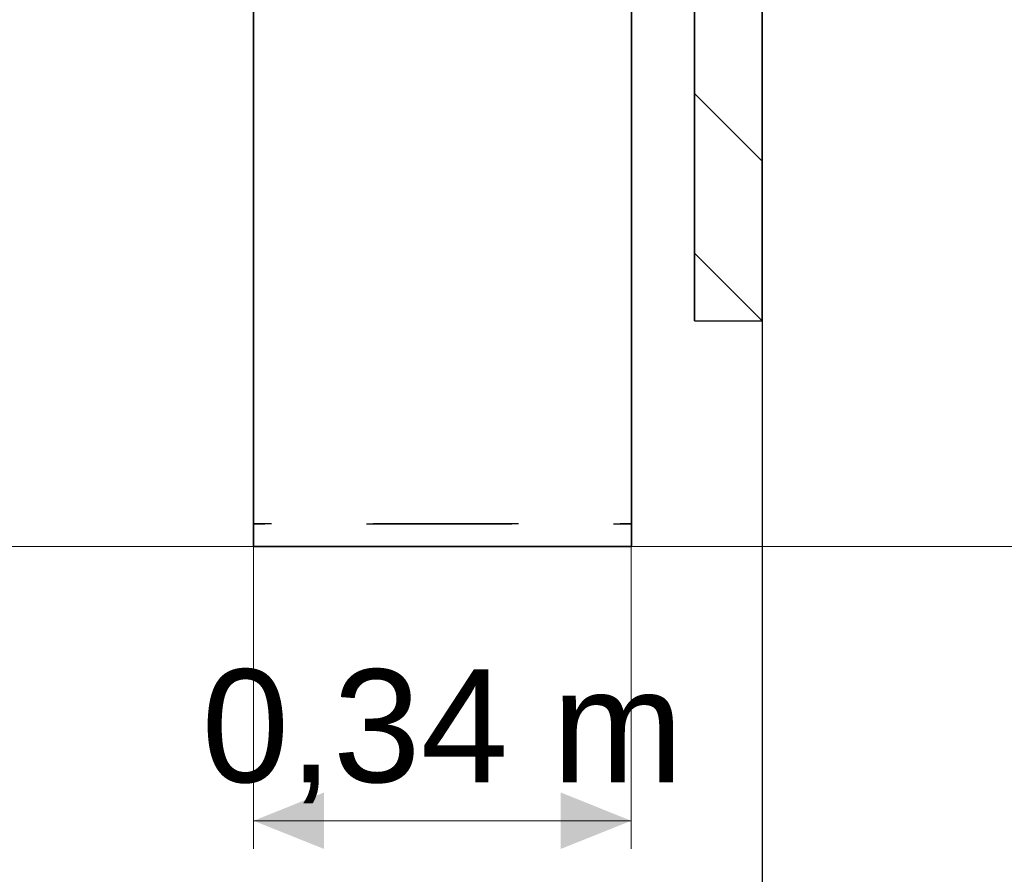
# Model space of a CAD drawing. Header units: millimetres. Extents: x -2000 to 82100, y -500 to 58900.
# Tile 14 of 21: x 35091 to 38583, y 38320 to 41349. Entities that reach past the tile are written whole.
import ezdxf
from ezdxf.enums import TextEntityAlignment as Align

# ---------------------------------------------------------------- set-up
doc = ezdxf.new("R2010")
doc.units = ezdxf.units.MM
for name, color, linetype in [('Bemaßung', 7, 'Continuous'), ('ITB_ELT_Kabelkanal', 200, 'Continuous'), ('ITB_XXX_Details', 7, 'Continuous'), ('KFP_Brandschutz', 7, 'Continuous'), ('KFP_Wand Innen', 7, 'Continuous'), ('Neubau_KFP_Brandschutz', 7, 'Continuous'), ('Neubau_KFP_Wand Innen', 7, 'Continuous')]:
    doc.layers.add(name, color=color, linetype=linetype)
doc.styles.add('ARIAL', font='txt', dxfattribs={"height": 0.2})

# ---------------------------------------------------------------- blocks, each defined once
blk = doc.blocks.new('Bemaßung-ID-30-103-132-594')
at = {"layer": 'Bemaßung', "color": 7, "lineweight": 5}
blk.add_line((2294, 0), (0, 0), dxfattribs=at)
blk = doc.blocks.new('Bemaßung-ID-30-103-132-615')
at = {"layer": 'Bemaßung', "lineweight": 5}
for points in [[(-1089.4, -872.5), (-1339.4, -972.5), (-1089.4, -1072.5)], [(-250, -1072.5), (0, -972.5), (-250, -872.5)]]:
    blk.add_hatch(color=7, dxfattribs=at).paths.add_polyline_path(points)
at = {"layer": 'Bemaßung', "color": 7, "lineweight": 5}
for p, q in [((0, -972.5), (0, 0)), ((-1339.4, -972.5), (-1339.4, 0)), ((-1339.4, -972.5), (0, -972.5)), ((-1339.4, -972.5), (-1339.4, -1072.5)), ((0, -972.5), (0, -1072.5))]:
    blk.add_line(p, q, dxfattribs=at)
at = {"layer": 'Bemaßung', "color": 7, "lineweight": 5, "style": 'ARIAL', "width": 1.000892}
blk.add_text('0,34 m', height=400, dxfattribs=at).set_placement((-1523.9, -835.8), (184.5, -835.8), align=Align.FIT)
blk = doc.blocks.new('Bemaßung-ID-30-103-132-1402')
at = {"layer": 'Bemaßung', "color": 7, "lineweight": 5}
blk.add_line((3296.8, 0), (0, 0), dxfattribs=at)

msp = doc.modelspace()

# ---------------------------------------------------------------- hatches: boundary and pattern name
at = {"layer": 'Neubau_KFP_Wand Innen', "lineweight": 5, "true_color": 0x5a5d5a}
h = msp.add_hatch(color=251, dxfattribs=at)
h.paths.add_polyline_path([(37625.4, 39482.3), (37634.3, 39482.3), (37642.9, 39482.3), (37651.4, 39482.3), (37659.8, 39482.3), (37668, 39482.3), (37676, 39482.3), (37683.9, 39482.3), (37691.6, 39482.3), (37699.2, 39482.3), (37706.6, 39482.3), (37713.8, 39482.3), (37720.9, 39482.3), (37727.9, 39482.3), (37734.6, 39482.3), (37741.3, 39482.3), (37747.7, 39482.3), (37754, 39482.3), (37760.2, 39482.3), (37766.1, 39482.3), (37772, 39482.3), (37777.7, 39482.3), (37783.2, 39482.3), (37788.5, 39482.3), (37793.7, 39482.3), (37798.8, 39482.3), (37803.6, 39482.3), (37808.4, 39482.3), (37812.9, 39482.3), (37817.3, 39482.3), (37821.6, 39482.3), (37825.7, 39482.3), (37832.1, 39482.3), (37838.2, 39482.3), (37843.8, 39482.3), (37849, 39482.3), (37853.8, 39482.3), (37858.2, 39482.3), (37862.2, 39482.3), (37865.7, 39482.3), (37868.8, 39482.3), (37871.5, 39482.3), (37873.8, 39482.3), (37875.7, 39482.3), (37877.2, 39482.3), (37878.2, 39482.3), (37878.8, 39482.3), (37879, 39482.3), (37878.9, 39482.3), (37878.6, 39482.3), (37878, 39482.3), (37877.2, 39482.3), (37876.1, 39482.3), (37874.8, 39482.3), (37873.2, 39482.3), (37871.5, 39482.3), (37869.4, 39482.3), (37867.2, 39482.3), (37864.7, 39482.3), (37862, 39482.3), (37859, 39482.3), (37855.8, 39482.3), (37852.4, 39482.3), (37848.7, 39482.3), (37844.8, 39482.3), (37840.7, 39482.3), (37836.4, 39482.3), (37831.9, 39482.3), (37827.2, 39482.3), (37822.4, 39482.3), (37817.3, 39482.3), (37812, 39482.3), (37806.5, 39482.3), (37800.9, 39482.3), (37795, 39482.3), (37788.9, 39482.3), (37782.7, 39482.3), (37776.2, 39482.3), (37769.5, 39482.3), (37762.7, 39482.3), (37755.6, 39482.3), (37748.2, 39482.3), (37740.6, 39482.3), (37732.7, 39482.3), (37724.5, 39482.3), (37716, 39482.3), (37707.3, 39482.3), (37698.3, 39482.3), (37689, 39482.3), (37679.5, 39482.3), (37669.6, 39482.3), (37659.6, 39482.3), (37649.2, 39482.3), (37638.6, 39482.3), (37627.7, 39482.3), (37616.5, 39482.3), (37607, 39482.3), (37597.8, 39482.3), (37588.9, 39482.3), (37580.2, 39482.3), (37571.7, 39482.3), (37563.5, 39482.3), (37555.5, 39482.3), (37547.8, 39482.3), (37540.3, 39482.3), (37533.1, 39482.3), (37526.1, 39482.3), (37519.4, 39482.3), (37512.8, 39482.3), (37506.6, 39482.3), (37500.6, 39482.3), (37494.8, 39482.3), (37483.8, 39482.3), (37473.1, 39482.3), (37462.9, 39482.3), (37453.1, 39482.3), (37443.8, 39482.3), (37434.9, 39482.3), (37426.4, 39482.3), (37418.3, 39482.3), (37410.7, 39482.3), (37403.5, 39482.3), (37396.8, 39482.3), (37390.6, 39482.3), (37384.8, 39482.3), (37379.5, 39482.3), (37374.6, 39482.3), (37370.2, 39482.3), (37366.3, 39482.3), (37362.9, 39482.3), (37360, 39482.3), (37357.7, 39482.3), (37355.9, 39482.3), (37354.6, 39482.3), (37353.8, 39482.3), (37353.5, 39482.3), (37353.6, 39482.3), (37354, 39482.3), (37354.6, 39482.3), (37355.4, 39482.3), (37356.5, 39482.3), (37357.8, 39482.3), (37359.3, 39482.3), (37361.1, 39482.3), (37363.1, 39482.3), (37365.3, 39482.3), (37367.8, 39482.3), (37370.5, 39482.3), (37373.4, 39482.3), (37376.6, 39482.3), (37380, 39482.3), (37383.7, 39482.3), (37387.6, 39482.3), (37391.7, 39482.3), (37395.9, 39482.3), (37400.4, 39482.3), (37405.1, 39482.3), (37409.9, 39482.3), (37415, 39482.3), (37420.3, 39482.3), (37425.7, 39482.3), (37431.4, 39482.3), (37437.2, 39482.3), (37443.3, 39482.3), (37449.6, 39482.3), (37456, 39482.3), (37462.7, 39482.3), (37469.5, 39482.3), (37476.6, 39482.3), (37484, 39482.3), (37491.7, 39482.3), (37499.6, 39482.3), (37507.8, 39482.3), (37516.3, 39482.3), (37525.1, 39482.3), (37534.1, 39482.3), (37543.4, 39482.3), (37553, 39482.3), (37562.9, 39482.3), (37573.1, 39482.3), (37583.5, 39482.3), (37594.2, 39482.3), (37605.2, 39482.3), (37616.5, 39482.3)])
h.paths.add_polyline_path([(37608.6, 39482.3), (37600.9, 39482.3), (37593.4, 39482.3), (37586, 39482.3), (37578.8, 39482.3), (37571.7, 39482.3), (37564.8, 39482.3), (37558.1, 39482.3), (37551.5, 39482.3), (37545, 39482.3), (37538.7, 39482.3), (37532.6, 39482.3), (37526.6, 39482.3), (37520.8, 39482.3), (37515.2, 39482.3), (37509.7, 39482.3), (37504.3, 39482.3), (37499.1, 39482.3), (37494.1, 39482.3), (37489.2, 39482.3), (37484.4, 39482.3), (37479.9, 39482.3), (37475.4, 39482.3), (37471.2, 39482.3), (37467.1, 39482.3), (37463.1, 39482.3), (37459.3, 39482.3), (37455.7, 39482.3), (37452.2, 39482.3), (37448.9, 39482.3), (37445.7, 39482.3), (37442.7, 39482.3), (37438.2, 39482.3), (37434, 39482.3), (37430.2, 39482.3), (37426.6, 39482.3), (37423.3, 39482.3), (37420.2, 39482.3), (37417.5, 39482.3), (37415, 39482.3), (37412.9, 39482.3), (37411, 39482.3), (37409.4, 39482.3), (37408.1, 39482.3), (37407.1, 39482.3), (37406.4, 39482.3), (37406, 39482.3), (37405.8, 39482.3), (37406, 39482.3), (37406.5, 39482.3), (37407.3, 39482.3), (37408.4, 39482.3), (37409.9, 39482.3), (37411.7, 39482.3), (37413.8, 39482.3), (37416.3, 39482.3), (37419.1, 39482.3), (37422.2, 39482.3), (37425.6, 39482.3), (37429.3, 39482.3), (37433.4, 39482.3), (37437.8, 39482.3), (37442.5, 39482.3), (37447.6, 39482.3), (37450.3, 39482.3), (37453.2, 39482.3), (37456.2, 39482.3), (37459.4, 39482.3), (37462.7, 39482.3), (37466.3, 39482.3), (37470, 39482.3), (37473.8, 39482.3), (37477.8, 39482.3), (37482.1, 39482.3), (37486.4, 39482.3), (37490.9, 39482.3), (37495.6, 39482.3), (37500.5, 39482.3), (37505.5, 39482.3), (37510.7, 39482.3), (37516.1, 39482.3), (37521.6, 39482.3), (37527.3, 39482.3), (37533.2, 39482.3), (37539.2, 39482.3), (37545.4, 39482.3), (37551.7, 39482.3), (37558.3, 39482.3), (37564.9, 39482.3), (37571.8, 39482.3), (37578.8, 39482.3), (37586, 39482.3), (37593.4, 39482.3), (37600.9, 39482.3), (37608.6, 39482.3), (37616.5, 39482.3), (37624.3, 39482.3), (37631.9, 39482.3), (37639.4, 39482.3), (37646.7, 39482.3), (37653.9, 39482.3), (37660.9, 39482.3), (37667.7, 39482.3), (37674.4, 39482.3), (37680.9, 39482.3), (37687.2, 39482.3), (37693.4, 39482.3), (37699.4, 39482.3), (37705.2, 39482.3), (37710.9, 39482.3), (37716.4, 39482.3), (37721.8, 39482.3), (37727, 39482.3), (37732, 39482.3), (37736.8, 39482.3), (37741.5, 39482.3), (37746, 39482.3), (37750.4, 39482.3), (37754.6, 39482.3), (37758.6, 39482.3), (37762.5, 39482.3), (37766.2, 39482.3), (37769.7, 39482.3), (37773.1, 39482.3), (37776.3, 39482.3), (37779.4, 39482.3), (37782.2, 39482.3), (37785, 39482.3), (37790.1, 39482.3), (37794.8, 39482.3), (37799.3, 39482.3), (37803.4, 39482.3), (37807.2, 39482.3), (37810.6, 39482.3), (37813.8, 39482.3), (37816.6, 39482.3), (37819, 39482.3), (37821.2, 39482.3), (37823, 39482.3), (37824.5, 39482.3), (37825.6, 39482.3), (37826.4, 39482.3), (37826.9, 39482.3), (37827.1, 39482.3), (37826.9, 39482.3), (37826.4, 39482.3), (37825.6, 39482.3), (37824.5, 39482.3), (37823, 39482.3), (37821.2, 39482.3), (37819.1, 39482.3), (37816.6, 39482.3), (37813.8, 39482.3), (37810.7, 39482.3), (37807.3, 39482.3), (37803.5, 39482.3), (37799.4, 39482.3), (37795, 39482.3), (37790.2, 39482.3), (37785.1, 39482.3), (37782.4, 39482.3), (37779.6, 39482.3), (37776.5, 39482.3), (37773.3, 39482.3), (37770, 39482.3), (37766.4, 39482.3), (37762.7, 39482.3), (37758.9, 39482.3), (37754.8, 39482.3), (37750.6, 39482.3), (37746.3, 39482.3), (37741.8, 39482.3), (37737.1, 39482.3), (37732.2, 39482.3), (37727.2, 39482.3), (37722, 39482.3), (37716.6, 39482.3), (37711.1, 39482.3), (37705.4, 39482.3), (37699.6, 39482.3), (37693.6, 39482.3), (37687.4, 39482.3), (37681, 39482.3), (37674.5, 39482.3), (37667.8, 39482.3), (37661, 39482.3), (37654, 39482.3), (37646.8, 39482.3), (37639.5, 39482.3), (37632, 39482.3), (37624.3, 39482.3), (37616.5, 39482.3)], flags=0)
for points in [[(37742.4, 39482.3), (37750.1, 39482.3), (37757.7, 39482.3), (37765, 39482.3), (37772.2, 39482.3), (37779.2, 39482.3), (37786.1, 39482.3), (37792.7, 39482.3), (37799.1, 39482.3), (37805.4, 39482.3), (37811.5, 39482.3), (37817.3, 39482.3), (37823.1, 39482.3), (37828.6, 39482.3), (37833.9, 39482.3), (37839, 39482.3), (37843.9, 39482.3), (37848.5, 39482.3), (37852.7, 39482.3), (37856.7, 39482.3), (37860.3, 39482.3), (37863.6, 39482.3), (37866.6, 39482.3), (37869.3, 39482.3), (37871.7, 39482.3), (37873.7, 39482.3), (37875.4, 39482.3), (37876.9, 39482.3), (37878, 39482.3), (37878.8, 39482.3), (37879.2, 39482.3), (37879.4, 39482.3), (37879.2, 39482.3), (37878.7, 39482.3), (37877.8, 39482.3), (37876.5, 39482.3), (37874.8, 39482.3), (37872.8, 39482.3), (37870.4, 39482.3), (37867.7, 39482.3), (37864.6, 39482.3), (37861.1, 39482.3), (37857.2, 39482.3), (37853, 39482.3), (37848.5, 39482.3), (37843.5, 39482.3), (37838.2, 39482.3), (37832.5, 39482.3), (37826.6, 39482.3), (37820.5, 39482.3), (37814.2, 39482.3), (37807.8, 39482.3), (37801.2, 39482.3), (37794.5, 39482.3), (37787.6, 39482.3), (37780.5, 39482.3), (37773.3, 39482.3), (37765.9, 39482.3), (37758.4, 39482.3), (37750.7, 39482.3), (37742.8, 39482.3), (37734.8, 39482.3), (37726.6, 39482.3), (37718.3, 39482.3), (37712.1, 39482.3), (37706.1, 39482.3), (37700.2, 39482.3), (37694.4, 39482.3), (37688.7, 39482.3), (37683.2, 39482.3), (37677.8, 39482.3), (37672.6, 39482.3), (37667.5, 39482.3), (37662.5, 39482.3), (37657.6, 39482.3), (37652.9, 39482.3), (37648.3, 39482.3), (37643.8, 39482.3), (37639.5, 39482.3), (37635.2, 39482.3), (37631.2, 39482.3), (37627.3, 39482.3), (37623.6, 39482.3), (37620.1, 39482.3), (37616.7, 39482.3), (37613.5, 39482.3), (37610.6, 39482.3), (37607.7, 39482.3), (37605.1, 39482.3), (37602.6, 39482.3), (37600.3, 39482.3), (37598.2, 39482.3), (37596.3, 39482.3), (37594.5, 39482.3), (37592.9, 39482.3), (37591.5, 39482.3), (37589.5, 39482.3), (37587.3, 39482.3), (37585.1, 39482.3), (37582.8, 39482.3), (37580.3, 39482.3), (37577.8, 39482.3), (37575.3, 39482.3), (37572.6, 39482.3), (37569.8, 39482.3), (37567, 39482.3), (37564, 39482.3), (37561, 39482.3), (37557.9, 39482.3), (37554.7, 39482.3), (37551.4, 39482.3), (37548, 39482.3), (37544.6, 39482.3), (37541.1, 39482.3), (37537.5, 39482.3), (37533.9, 39482.3), (37530.3, 39482.3), (37526.6, 39482.3), (37522.9, 39482.3), (37519.1, 39482.3), (37515.3, 39482.3), (37511.5, 39482.3), (37507.5, 39482.3), (37503.6, 39482.3), (37499.6, 39482.3), (37495.5, 39482.3), (37491.4, 39482.3), (37487.3, 39482.3), (37482.9, 39482.3), (37478.6, 39482.3), (37474.2, 39482.3), (37470, 39482.3), (37465.7, 39482.3), (37461.5, 39482.3), (37457.3, 39482.3), (37453.1, 39482.3), (37449, 39482.3), (37444.9, 39482.3), (37440.8, 39482.3), (37436.8, 39482.3), (37432.8, 39482.3), (37428.8, 39482.3), (37424.9, 39482.3), (37420.9, 39482.3), (37413.3, 39482.3), (37406.1, 39482.3), (37399.3, 39482.3), (37393, 39482.3), (37387, 39482.3), (37381.5, 39482.3), (37376.3, 39482.3), (37371.6, 39482.3), (37369.4, 39482.3), (37367.4, 39482.3), (37365.5, 39482.3), (37363.7, 39482.3), (37362.1, 39482.3), (37360.6, 39482.3), (37359.2, 39482.3), (37358, 39482.3), (37357, 39482.3), (37356.1, 39482.3), (37355.3, 39482.3), (37354.7, 39482.3), (37354.2, 39482.3), (37353.8, 39482.3), (37353.6, 39482.3), (37353.5, 39482.3), (37353.7, 39482.3), (37354.1, 39482.3), (37354.8, 39482.3), (37355.7, 39482.3), (37356.9, 39482.3), (37358.4, 39482.3), (37360.2, 39482.3), (37362.3, 39482.3), (37364.6, 39482.3), (37367.2, 39482.3), (37370, 39482.3), (37373.2, 39482.3), (37376.6, 39482.3), (37380.3, 39482.3), (37384.2, 39482.3), (37388.5, 39482.3), (37392.9, 39482.3), (37397.6, 39482.3), (37402.6, 39482.3), (37407.7, 39482.3), (37413.1, 39482.3), (37418.7, 39482.3), (37424.5, 39482.3), (37430.5, 39482.3), (37436.8, 39482.3), (37443.3, 39482.3), (37450, 39482.3), (37456.9, 39482.3), (37464.1, 39482.3), (37471.5, 39482.3), (37479.1, 39482.3), (37486.9, 39482.3), (37498.2, 39482.3), (37492.5, 39482.3), (37486.9, 39482.3), (37481.6, 39482.3), (37476.4, 39482.3), (37471.5, 39482.3), (37466.7, 39482.3), (37462, 39482.3), (37457.6, 39482.3), (37453.4, 39482.3), (37449.3, 39482.3), (37445.4, 39482.3), (37441.7, 39482.3), (37438.1, 39482.3), (37434.8, 39482.3), (37431.6, 39482.3), (37428.6, 39482.3), (37425.8, 39482.3), (37423.2, 39482.3), (37420.8, 39482.3), (37418.5, 39482.3), (37416.4, 39482.3), (37414.5, 39482.3), (37412.8, 39482.3), (37411.3, 39482.3), (37409.9, 39482.3), (37408.7, 39482.3), (37407.7, 39482.3), (37406.9, 39482.3), (37406.3, 39482.3), (37405.9, 39482.3), (37405.6, 39482.3), (37405.5, 39482.3), (37405.6, 39482.3), (37405.8, 39482.3), (37406.3, 39482.3), (37406.9, 39482.3), (37407.7, 39482.3), (37408.7, 39482.3), (37409.8, 39482.3), (37411.2, 39482.3), (37412.7, 39482.3), (37414.4, 39482.3), (37416.3, 39482.3), (37418.3, 39482.3), (37420.6, 39482.3), (37422.9, 39482.3), (37425.5, 39482.3), (37428.3, 39482.3), (37431.2, 39482.3), (37434.2, 39482.3), (37437.3, 39482.3), (37440.5, 39482.3), (37443.7, 39482.3), (37447.1, 39482.3), (37450.5, 39482.3), (37454.1, 39482.3), (37457.7, 39482.3), (37461.5, 39482.3), (37465.3, 39482.3), (37469.2, 39482.3), (37473.3, 39482.3), (37477.4, 39482.3), (37481.6, 39482.3), (37485.9, 39482.3), (37491.3, 39482.3), (37496.5, 39482.3), (37501.5, 39482.3), (37506.4, 39482.3), (37511.1, 39482.3), (37515.6, 39482.3), (37519.9, 39482.3), (37524, 39482.3), (37528, 39482.3), (37531.8, 39482.3), (37535.4, 39482.3), (37538.9, 39482.3), (37542.1, 39482.3), (37545.2, 39482.3), (37548.1, 39482.3), (37550.8, 39482.3), (37553.4, 39482.3), (37555.8, 39482.3), (37558, 39482.3), (37560, 39482.3), (37561.9, 39482.3), (37563.6, 39482.3), (37565.2, 39482.3), (37566.6, 39482.3), (37567.8, 39482.3), (37568.9, 39482.3), (37569.8, 39482.3), (37570.6, 39482.3), (37571.1, 39482.3), (37571.5, 39482.3), (37571.8, 39482.3), (37571.9, 39482.3), (37571.8, 39482.3), (37571.7, 39482.3), (37571.5, 39482.3), (37571.2, 39482.3), (37626.6, 39482.3), (37625, 39482.3), (37623.6, 39482.3), (37622.4, 39482.3), (37621.4, 39482.3), (37620.6, 39482.3), (37620.1, 39482.3), (37619.7, 39482.3), (37619.6, 39482.3), (37619.7, 39482.3), (37620.1, 39482.3), (37620.6, 39482.3), (37621.4, 39482.3), (37622.4, 39482.3), (37623.6, 39482.3), (37625, 39482.3), (37626.7, 39482.3), (37628.5, 39482.3), (37630.7, 39482.3), (37633, 39482.3), (37635.5, 39482.3), (37638.3, 39482.3), (37641.3, 39482.3), (37644.5, 39482.3), (37647.9, 39482.3), (37651.5, 39482.3), (37655.2, 39482.3), (37659, 39482.3), (37663, 39482.3), (37667, 39482.3), (37671.2, 39482.3), (37675.5, 39482.3), (37680, 39482.3), (37684.5, 39482.3), (37689.2, 39482.3), (37694, 39482.3), (37698.8, 39482.3), (37703.9, 39482.3), (37709, 39482.3), (37714.3, 39482.3), (37719.7, 39482.3), (37725.3, 39482.3), (37730.9, 39482.3), (37736.3, 39482.3), (37741.6, 39482.3), (37746.7, 39482.3), (37751.8, 39482.3), (37756.8, 39482.3), (37761.6, 39482.3), (37766.3, 39482.3), (37770.9, 39482.3), (37775.4, 39482.3), (37779.8, 39482.3), (37784.1, 39482.3), (37788.2, 39482.3), (37792.3, 39482.3), (37796.2, 39482.3), (37800, 39482.3), (37803.4, 39482.3), (37806.7, 39482.3), (37809.7, 39482.3), (37812.5, 39482.3), (37815, 39482.3), (37817.3, 39482.3), (37819.4, 39482.3), (37821.2, 39482.3), (37822.7, 39482.3), (37824.1, 39482.3), (37825.2, 39482.3), (37826, 39482.3), (37826.6, 39482.3), (37827, 39482.3), (37827.1, 39482.3), (37827, 39482.3), (37826.7, 39482.3), (37826.3, 39482.3), (37825.6, 39482.3), (37824.8, 39482.3), (37823.8, 39482.3), (37822.5, 39482.3), (37821.2, 39482.3), (37819.6, 39482.3), (37817.8, 39482.3), (37815.9, 39482.3), (37813.8, 39482.3), (37811.4, 39482.3), (37808.9, 39482.3), (37806.3, 39482.3), (37803.4, 39482.3), (37800.3, 39482.3), (37797, 39482.3), (37793.5, 39482.3), (37789.7, 39482.3), (37785.6, 39482.3), (37781.4, 39482.3), (37776.9, 39482.3), (37772.2, 39482.3), (37767.2, 39482.3), (37762.1, 39482.3), (37756.6, 39482.3), (37751, 39482.3), (37745.1, 39482.3), (37739, 39482.3), (37732.6, 39482.3), (37726, 39482.3), (37734.4, 39482.3)], [(37353.5, 39482.3), (37357.7, 39482.3), (37361.9, 39482.3), (37366.1, 39482.3), (37370.3, 39482.3), (37374.6, 39482.3), (37378.8, 39482.3), (37383.1, 39482.3), (37387.4, 39482.3), (37391.7, 39482.3), (37396, 39482.3), (37400.4, 39482.3), (37404.7, 39482.3), (37409.1, 39482.3), (37413.5, 39482.3), (37417.9, 39482.3), (37422.3, 39482.3), (37431, 39482.3), (37439.4, 39482.3), (37447.4, 39482.3), (37455.2, 39482.3), (37462.5, 39482.3), (37469.6, 39482.3), (37476.3, 39482.3), (37482.7, 39482.3), (37543.8, 39482.3), (37540.9, 39482.3), (37537.7, 39482.3), (37534.1, 39482.3), (37530.2, 39482.3), (37525.9, 39482.3), (37521.3, 39482.3), (37516.4, 39482.3), (37511.1, 39482.3), (37505.7, 39482.3), (37500.3, 39482.3), (37494.8, 39482.3), (37489.4, 39482.3), (37483.9, 39482.3), (37478.5, 39482.3), (37473.1, 39482.3), (37467.6, 39482.3), (37870.3, 39482.3)]]:
    msp.add_hatch(color=251, dxfattribs=at).paths.add_polyline_path(points)

# ---------------------------------------------------------------- linework, layer by layer
at = {"layer": 'ITB_ELT_Kabelkanal', "color": 200, "lineweight": 30}
for p, q in [((37724.4, 40848), (37484.4, 41088)), ((37724.4, 40282.3), (37484.4, 40522.3))]:
    msp.add_line(p, q, dxfattribs=at)
for points in [[(37484.4, 40282.3), (37724.4, 40282.3), (37724.4, 55482.3), (37484.4, 55482.3), (37484.4, 40282.3)], [(37484.4, 40282.3), (37724.4, 40282.3), (37724.4, 55482.3), (37484.4, 55482.3), (37484.4, 40282.3)], [(37484.4, 40282.3), (37484.4, 40282.3), (37484.4, 55482.3), (37484.4, 55482.3), (37484.4, 40282.3)], [(37724.4, 40282.3), (37724.4, 40282.3), (37724.4, 55482.3), (37724.4, 55482.3), (37724.4, 40282.3)]]:
    msp.add_lwpolyline(points, dxfattribs=at)
at = {"layer": 'ITB_XXX_Details', "color": 30, "lineweight": 30}
for p, q in [((35920.5, 39562.3), (35920.5, 39562.3)), ((35920.5, 39562.3), (35920.5, 39562.3)), ((35920.5, 39562.3), (35920.5, 39562.3)), ((35920.5, 39562.3), (35920.5, 39562.3)), ((35920.5, 39562.3), (35960.5, 39562.3)), ((35920.5, 39482.3), (35920.5, 39562.3)), ((35983.6, 39562.3), (35920.5, 39562.3)), ((35920.5, 39562.3), (35920.5, 39562.3)), ((35920.5, 39562.3), (35920.5, 39562.3)), ((35920.5, 39562.3), (35960.5, 39562.3)), ((35920.5, 39482.3), (35920.5, 39562.3)), ((35920.5, 39482.3), (35920.5, 39562.3)), ((36321.3, 39562.3), (36836.6, 39562.3)), ((36321.3, 39562.3), (36836.6, 39562.3)), ((36859.7, 39562.3), (36344.3, 39562.3)), ((37197.4, 39562.3), (37260.5, 39562.3)), ((37197.4, 39562.3), (37260.5, 39562.3)), ((37260.5, 39562.3), (37220.5, 39562.3)), ((37260.5, 39562.3), (37260.5, 39562.3)), ((37260.5, 39562.3), (37260.5, 39562.3)), ((37260.5, 39562.3), (37260.5, 39562.3)), ((37260.5, 39562.3), (37260.5, 39562.3)), ((37260.5, 39482.3), (37260.5, 39562.3)), ((37260.5, 39562.3), (37260.5, 39562.3)), ((37260.5, 39562.3), (37260.5, 39562.3)), ((37260.5, 39482.3), (37260.5, 39562.3)), ((37260.5, 39482.3), (37260.5, 39562.3)), ((35920.5, 39482.3), (35920.5, 39482.3)), ((35920.5, 39482.3), (35920.5, 39482.3)), ((35920.5, 39482.3), (35920.5, 39482.3)), ((35920.5, 39482.3), (35920.5, 39482.3)), ((35920.5, 39482.3), (35960.5, 39482.3)), ((35983.6, 39482.3), (35920.5, 39482.3)), ((35920.5, 39482.3), (35920.5, 39482.3)), ((35920.5, 39482.3), (35920.5, 39482.3)), ((35920.5, 39482.3), (35960.5, 39482.3)), ((36321.3, 39482.3), (36836.6, 39482.3)), ((36321.3, 39482.3), (36836.6, 39482.3)), ((36859.7, 39482.3), (36344.3, 39482.3)), ((37197.4, 39482.3), (37260.5, 39482.3)), ((37197.4, 39482.3), (37260.5, 39482.3)), ((37260.5, 39482.3), (37220.5, 39482.3)), ((37260.5, 39482.3), (37260.5, 39482.3)), ((37260.5, 39482.3), (37260.5, 39482.3)), ((37260.5, 39482.3), (37260.5, 39482.3)), ((37260.5, 39482.3), (37260.5, 39482.3)), ((37260.5, 39482.3), (37260.5, 39482.3)), ((37260.5, 39482.3), (37260.5, 39482.3))]:
    msp.add_line(p, q, dxfattribs=at)
at = {"layer": 'ITB_XXX_Details', "color": 7, "lineweight": 30}
msp.add_lwpolyline([(37725.3, 5162.3), (37725.3, 54582.3)], dxfattribs=at)
at = {"layer": 'ITB_XXX_Details', "color": 6, "lineweight": 30}
for points in [[(35920.5, 44682.3), (35920.5, 39482.3), (37260.5, 39482.3), (37260.5, 44682.3), (35920.5, 44682.3)], [(37260.5, 44682.3), (37260.5, 39482.3), (35920.5, 39482.3), (35920.5, 44682.3), (37260.5, 44682.3)], [(35920.5, 44682.3), (35920.5, 39482.3), (35920.5, 44682.3)], [(37260.5, 44682.3), (37260.5, 39482.3), (37260.5, 44682.3)], [(37260.5, 39482.3), (35920.5, 39482.3), (37260.5, 39482.3)]]:
    msp.add_lwpolyline(points, dxfattribs=at)
at = {"layer": 'KFP_Brandschutz', "color": 96, "lineweight": 5}
for p, q in [((35115.2, 39482.3), (35293.5, 39482.3)), ((35293.5, 39482.3), (35293.5, 39482.3)), ((35293.5, 39482.3), (35293.5, 39482.3)), ((38068.6, 39482.3), (38068.6, 39482.3)), ((38068.6, 39482.3), (38068.6, 39482.3)), ((38068.6, 39482.3), (38068.6, 39482.3)), ((38068.6, 39482.3), (38068.6, 39482.3)), ((38068.6, 39482.3), (38068.6, 39482.3)), ((38068.6, 39482.3), (38068.6, 39482.3)), ((38068.6, 39482.3), (38068.6, 39482.3)), ((38068.6, 39482.3), (38068.6, 39482.3)), ((38068.6, 39482.3), (38068.6, 39482.3)), ((38068.6, 39482.3), (38068.6, 39482.3)), ((38068.6, 39482.3), (38068.6, 39482.3)), ((38068.6, 39482.3), (38068.6, 39482.3)), ((38068.6, 39482.3), (38068.6, 39482.3)), ((38068.6, 39482.3), (38068.6, 39482.3)), ((38068.6, 39482.3), (38068.6, 39482.3)), ((38068.6, 39482.3), (38068.6, 39482.3)), ((38068.6, 39482.3), (38068.6, 39482.3)), ((38068.6, 39482.3), (38068.6, 39482.3)), ((38068.6, 39482.3), (38068.6, 39482.3)), ((38068.6, 39482.3), (38068.6, 39482.3)), ((38068.6, 39482.3), (38068.6, 39482.3))]:
    msp.add_line(p, q, dxfattribs=at)
at = {"layer": 'KFP_Wand Innen', "color": 251, "lineweight": 5, "true_color": 0x5a5d5a}
for p in [(22155.1, 39482.3), (35117.3, 39482.3), (35117.3, 39482.3)]:
    msp.add_line(p, (35117.3, 39482.3), dxfattribs=at)
at = {"layer": 'Neubau_KFP_Brandschutz', "color": 1, "lineweight": 5}
msp.add_lwpolyline([(37689.2, 39482.3), (38526.2, 39482.3), (37689.2, 39482.3)], dxfattribs=at)
at = {"layer": 'Neubau_KFP_Wand Innen', "color": 251, "lineweight": 5, "true_color": 0x5a5d5a}
for p, q in [((22437.3, 39482.3), (35356.8, 39482.3)), ((22437.3, 39482.3), (35156.8, 39482.3)), ((22437.3, 39482.3), (35456.8, 39482.3)), ((35156.8, 39482.3), (22437.3, 39482.3)), ((35156.8, 39482.3), (30412.2, 39482.3)), ((30412.2, 39482.3), (35156.8, 39482.3)), ((35356.8, 39482.3), (30517.6, 39482.3)), ((30517.6, 39482.3), (35356.8, 39482.3)), ((35406.8, 39482.3), (30544.4, 39482.3)), ((30544.4, 39482.3), (35406.8, 39482.3)), ((35156.8, 39482.3), (35356.8, 39482.3)), ((35156.8, 39482.3), (35156.8, 39482.3)), ((35156.8, 39482.3), (35356.8, 39482.3)), ((35156.8, 39482.3), (35156.8, 39482.3)), ((35156.8, 39482.3), (35156.8, 39482.3)), ((35156.8, 39482.3), (35156.8, 39482.3)), ((35156.8, 39482.3), (35356.8, 39482.3)), ((35156.8, 39482.3), (35356.8, 39482.3)), ((35356.8, 39482.3), (35156.8, 39482.3)), ((35156.8, 39482.3), (35356.8, 39482.3)), ((35356.8, 39482.3), (35156.8, 39482.3)), ((35156.8, 39482.3), (35156.8, 39482.3)), ((35156.8, 39482.3), (35156.8, 39482.3)), ((35156.8, 39482.3), (35356.8, 39482.3)), ((35356.8, 39482.3), (35156.8, 39482.3)), ((35306.8, 39482.3), (35406.8, 39482.3)), ((35356.8, 39482.3), (35306.8, 39482.3)), ((35356.8, 39482.3), (35356.8, 39482.3)), ((35356.8, 39482.3), (35406.8, 39482.3)), ((35356.8, 39482.3), (35356.8, 39482.3)), ((35356.8, 39482.3), (35406.8, 39482.3)), ((35356.8, 39482.3), (35356.8, 39482.3)), ((35356.8, 39482.3), (35356.8, 39482.3)), ((35356.8, 39482.3), (35356.8, 39482.3)), ((35356.8, 39482.3), (35356.8, 39482.3)), ((35356.8, 39482.3), (35356.8, 39482.3)), ((35356.8, 39482.3), (35356.8, 39482.3)), ((35356.8, 39482.3), (35406.8, 39482.3)), ((35406.8, 39482.3), (35356.8, 39482.3)), ((35406.8, 39482.3), (35356.8, 39482.3)), ((35356.8, 39482.3), (35356.8, 39482.3)), ((35356.8, 39482.3), (35406.8, 39482.3)), ((35356.8, 39482.3), (35406.8, 39482.3)), ((35406.8, 39482.3), (35356.8, 39482.3)), ((35356.8, 39482.3), (35406.8, 39482.3)), ((35406.8, 39482.3), (35356.8, 39482.3)), ((35356.8, 39482.3), (35356.8, 39482.3)), ((35356.8, 39482.3), (35356.8, 39482.3)), ((35356.8, 39482.3), (35406.8, 39482.3)), ((35406.8, 39482.3), (35356.8, 39482.3)), ((35406.8, 39482.3), (35431.8, 39482.3)), ((35406.8, 39482.3), (37774.4, 39482.3)), ((35406.8, 39482.3), (35406.8, 39482.3)), ((35406.8, 39482.3), (35406.8, 39482.3)), ((35406.8, 39482.3), (35406.8, 39482.3)), ((35406.8, 39482.3), (35431.8, 39482.3)), ((37774.4, 39482.3), (35406.8, 39482.3)), ((35406.8, 39482.3), (37824.4, 39482.3)), ((35406.8, 39482.3), (35406.8, 39482.3)), ((35406.8, 39482.3), (35456.8, 39482.3)), ((35456.8, 39482.3), (35406.8, 39482.3)), ((35406.8, 39482.3), (35456.8, 39482.3)), ((35456.8, 39482.3), (35406.8, 39482.3)), ((35406.8, 39482.3), (35406.8, 39482.3)), ((35406.8, 39482.3), (35456.8, 39482.3)), ((35431.8, 39482.3), (35406.8, 39482.3)), ((35406.8, 39482.3), (35406.8, 39482.3)), ((35406.8, 39482.3), (35431.8, 39482.3)), ((35431.8, 39482.3), (35406.8, 39482.3)), ((35406.8, 39482.3), (35406.8, 39482.3)), ((35406.8, 39482.3), (35406.8, 39482.3)), ((35406.8, 39482.3), (35406.8, 39482.3)), ((35406.8, 39482.3), (35406.8, 39482.3)), ((35406.8, 39482.3), (35456.8, 39482.3)), ((35456.8, 39482.3), (35406.8, 39482.3)), ((35406.8, 39482.3), (35406.8, 39482.3)), ((35431.8, 39482.3), (37774.4, 39482.3)), ((35431.8, 39482.3), (37774.4, 39482.3)), ((35456.8, 39482.3), (35431.8, 39482.3)), ((35431.8, 39482.3), (35456.8, 39482.3)), ((35456.8, 39482.3), (35431.8, 39482.3)), ((35456.8, 39482.3), (37724.4, 39482.3)), ((35456.8, 39482.3), (35456.8, 39482.3)), ((35456.8, 39482.3), (35456.8, 39482.3)), ((37724.4, 39482.3), (35456.8, 39482.3)), ((35456.8, 39482.3), (35456.8, 39482.3)), ((35456.8, 39482.3), (37724.4, 39482.3)), ((35456.8, 39482.3), (35456.8, 39482.3)), ((35456.8, 39482.3), (35456.8, 39482.3)), ((35456.8, 39482.3), (35456.8, 39482.3)), ((37684.4, 39482.3), (38224.4, 39482.3)), ((37724.4, 39482.3), (37684.4, 39482.3)), ((37684.4, 39482.3), (37684.4, 39482.3)), ((37684.4, 39482.3), (38224.4, 39482.3)), ((37724.4, 39482.3), (37684.4, 39482.3)), ((37684.4, 39482.3), (37684.4, 39482.3)), ((37724.4, 39482.3), (37774.4, 39482.3)), ((37724.4, 39482.3), (37724.4, 39482.3)), ((37724.4, 39482.3), (37724.4, 39482.3)), ((37724.4, 39482.3), (37724.4, 39482.3)), ((37724.4, 39482.3), (37774.4, 39482.3)), ((37774.4, 39482.3), (37724.4, 39482.3)), ((38324.4, 39482.3), (37724.4, 39482.3)), ((37724.4, 39482.3), (37724.4, 39482.3)), ((37724.4, 39482.3), (37774.4, 39482.3)), ((37724.4, 39482.3), (37724.4, 39482.3)), ((37724.4, 39482.3), (37774.4, 39482.3)), ((37774.4, 39482.3), (37724.4, 39482.3)), ((37724.4, 39482.3), (37774.4, 39482.3)), ((37774.4, 39482.3), (37724.4, 39482.3)), ((38324.4, 39482.3), (37724.4, 39482.3)), ((37724.4, 39482.3), (37724.4, 39482.3)), ((37824.4, 39482.3), (37774.4, 39482.3)), ((37774.4, 39482.3), (37774.4, 39482.3)), ((37774.4, 39482.3), (37824.4, 39482.3)), ((37774.4, 39482.3), (37774.4, 39482.3)), ((37774.4, 39482.3), (37774.4, 39482.3)), ((37824.4, 39482.3), (37774.4, 39482.3)), ((37774.4, 39482.3), (37774.4, 39482.3)), ((37774.4, 39482.3), (37824.4, 39482.3)), ((37774.4, 39482.3), (37824.4, 39482.3)), ((37774.4, 39482.3), (37774.4, 39482.3)), ((37774.4, 39482.3), (37824.4, 39482.3)), ((37824.4, 39482.3), (37774.4, 39482.3)), ((37774.4, 39482.3), (37774.4, 39482.3)), ((37774.4, 39482.3), (37824.4, 39482.3)), ((37824.4, 39482.3), (37774.4, 39482.3)), ((37824.4, 39482.3), (37824.4, 39482.3)), ((37824.4, 39482.3), (38224.4, 39482.3)), ((37824.4, 39482.3), (37824.4, 39482.3)), ((37824.4, 39482.3), (37824.4, 39482.3)), ((38224.4, 39482.3), (37824.4, 39482.3)), ((37824.4, 39482.3), (37824.4, 39482.3)), ((37824.4, 39482.3), (38224.4, 39482.3)), ((37824.4, 39482.3), (38224.4, 39482.3)), ((37824.4, 39482.3), (37824.4, 39482.3)), ((37824.4, 39482.3), (38024.4, 39482.3)), ((37824.4, 39482.3), (37824.4, 39482.3)), ((37824.4, 39482.3), (38224.4, 39482.3)), ((38024.4, 39482.3), (37824.4, 39482.3)), ((38224.4, 39482.3), (38224.4, 39482.3)), ((38224.4, 39482.3), (38274.4, 39482.3)), ((38224.4, 39482.3), (38224.4, 39482.3)), ((38224.4, 39482.3), (38224.4, 39482.3)), ((38224.4, 39482.3), (38274.4, 39482.3)), ((38224.4, 39482.3), (38224.4, 39482.3)), ((38224.4, 39482.3), (38364.4, 39482.3)), ((38224.4, 39482.3), (38224.4, 39482.3)), ((38224.4, 39482.3), (38384.4, 39482.3)), ((38224.4, 39482.3), (38274.4, 39482.3)), ((38224.4, 39482.3), (38224.4, 39482.3)), ((38384.4, 39482.3), (38224.4, 39482.3)), ((38224.4, 39482.3), (38224.4, 39482.3)), ((38224.4, 39482.3), (38224.4, 39482.3)), ((38224.4, 39482.3), (38364.4, 39482.3)), ((38274.4, 39482.3), (38274.4, 39482.3)), ((38274.4, 39482.3), (38324.4, 39482.3)), ((38274.4, 39482.3), (38274.4, 39482.3)), ((38274.4, 39482.3), (38274.4, 39482.3)), ((38274.4, 39482.3), (38324.4, 39482.3)), ((38274.4, 39482.3), (38324.4, 39482.3)), ((38324.4, 39482.3), (38324.4, 39482.3)), ((38324.4, 39482.3), (38324.4, 39482.3)), ((38364.4, 39482.3), (38324.4, 39482.3)), ((38324.4, 39482.3), (38324.4, 39482.3)), ((38364.4, 39482.3), (38324.4, 39482.3)), ((38324.4, 39482.3), (38324.4, 39482.3)), ((38364.4, 39482.3), (38364.4, 39482.3)), ((38364.4, 39482.3), (38364.4, 39482.3)), ((38384.4, 39482.3), (38384.4, 39482.3)), ((38384.4, 39482.3), (40729.4, 39482.3)), ((38384.4, 39482.3), (38384.4, 39482.3))]:
    msp.add_line(p, q, dxfattribs=at)

# ---------------------------------------------------------------- block references
at = {"layer": 'Bemaßung', "color": 7, "lineweight": 5}
for name, p in [('Bemaßung-ID-30-103-132-1402', (37260.5, 39482.3)), ('Bemaßung-ID-30-103-132-594', (37260.5, 39482.3)), ('Bemaßung-ID-30-103-132-615', (37259.9, 39482.3))]:
    msp.add_blockref(name, p, dxfattribs=at)

doc.saveas('drawing.dxf')
